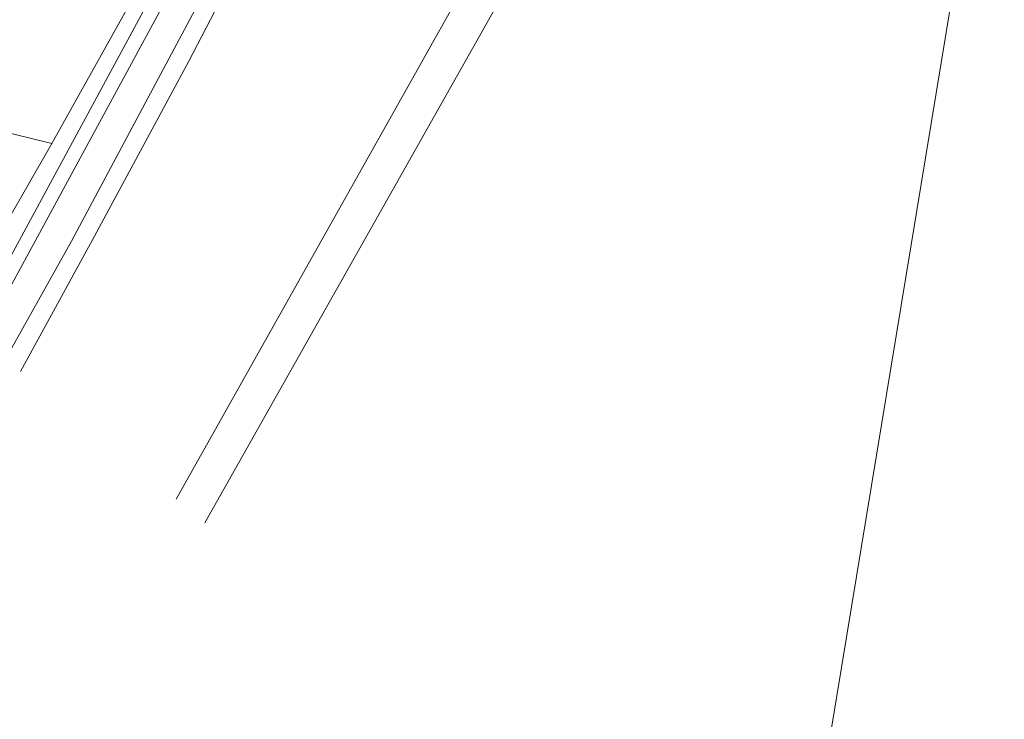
# Model space of a CAD drawing. Header units: metres. Extents: x -740 to 758, y -633 to 854.
# Tile 30 of 256: x -647 to -627, y -25 to -11. Entities that reach past the tile are written whole.
import ezdxf

# ---------------------------------------------------------------- set-up
doc = ezdxf.new("R2010")
doc.units = ezdxf.units.M
doc.header["$MEASUREMENT"] = 0
for name, color, linetype in [('Gas.LOVION', 7, 'Continuous'), ('Grundkarte.LOVION', 7, 'Continuous'), ('Strom.LOVION', 7, 'Continuous'), ('Wasser.LOVION', 7, 'Continuous')]:
    doc.layers.add(name, color=color, linetype=linetype)

msp = doc.modelspace()

# ---------------------------------------------------------------- linework, layer by layer
at = {"layer": 'Gas.LOVION', "color": 1, "linetype": 'Continuous', "lineweight": 18}
msp.add_lwpolyline([(-639.215, -2.611), (-639.751, -2.575), (-639.919, -2.517), (-640.027, -2.616), (-640.127, -4.769), (-640.19, -4.879), (-645.76, -15.324), (-647.094, -17.701)], dxfattribs=at)
at = {"layer": 'Grundkarte.LOVION', "color": 253, "linetype": 'Continuous', "lineweight": 18}
msp.add_lwpolyline([(-714.424, 37.636), (-692.933, 73.874), (-621.842, 62.293), (-628.269, 22.828), (-636.172, 24.154), (-675.663, 30.549), (-713.299, 36.711), (-675.663, 30.549), (-636.172, 24.154), (-639.945, 1.677), (-640.903, -3.943), (-646.16, -13.354), (-648.155, -16.829), (-646.16, -13.354), (-640.903, -3.943), (-634.109, -5.112), (-643.077, -21.003), (-634.109, -5.112), (-627.321, -6.221), (-631.346, -30.644), (-627.321, -6.221), (-601.57, -10.531)], dxfattribs=at)
at = {"layer": 'Grundkarte.LOVION', "color": 8, "linetype": 'Continuous', "lineweight": 18}
for points in [[(-713.299, 36.711), (-675.663, 30.549), (-679.329, 8.792), (-675.663, 30.549), (-636.172, 24.154), (-639.945, 1.677), (-640.903, -3.943), (-646.16, -13.354), (-655.032, -11.177), (-646.16, -13.354), (-648.155, -16.829), (-646.16, -13.354), (-640.903, -3.943), (-634.109, -5.112), (-643.077, -21.003), (-634.109, -5.112), (-627.321, -6.221), (-631.346, -30.644), (-627.321, -6.221), (-601.57, -10.531)], [(-634.946, -5.016), (-643.655, -20.527)]]:
    msp.add_lwpolyline(points, dxfattribs=at)
at = {"layer": 'Strom.LOVION', "color": 150, "linetype": 'Continuous', "lineweight": 18}
msp.add_lwpolyline([(-635.839, 23.019), (-634.41, 22.76), (-636.839, 7.094), (-637.549, 4.527), (-638.808, 2.897), (-639.949, -2.358), (-640.151, -3.619), (-647.576, -17.305)], dxfattribs=at)
at = {"layer": 'Strom.LOVION', "color": 5, "linetype": 'Continuous', "lineweight": 18}
msp.add_lwpolyline([(-635.988, 22.118), (-634.831, 21.921), (-637.111, 7.156), (-637.813, 4.664), (-639.088, 3.047), (-640.251, -2.298), (-640.442, -3.514), (-647.801, -17.12)], dxfattribs=at)
at = {"layer": 'Wasser.LOVION', "color": 150, "linetype": 'Continuous', "lineweight": 18}
msp.add_lwpolyline([(-639.291, -2.737), (-639.424, -2.897), (-639.424, -3.193), (-639.423, -3.355), (-639.451, -3.521), (-639.477, -3.715), (-639.508, -3.851), (-639.545, -4.224), (-639.718, -4.566), (-641.556, -8.145), (-643.396, -11.694), (-645.297, -15.22), (-646.789, -17.952)], dxfattribs=at)

doc.saveas('drawing.dxf')
